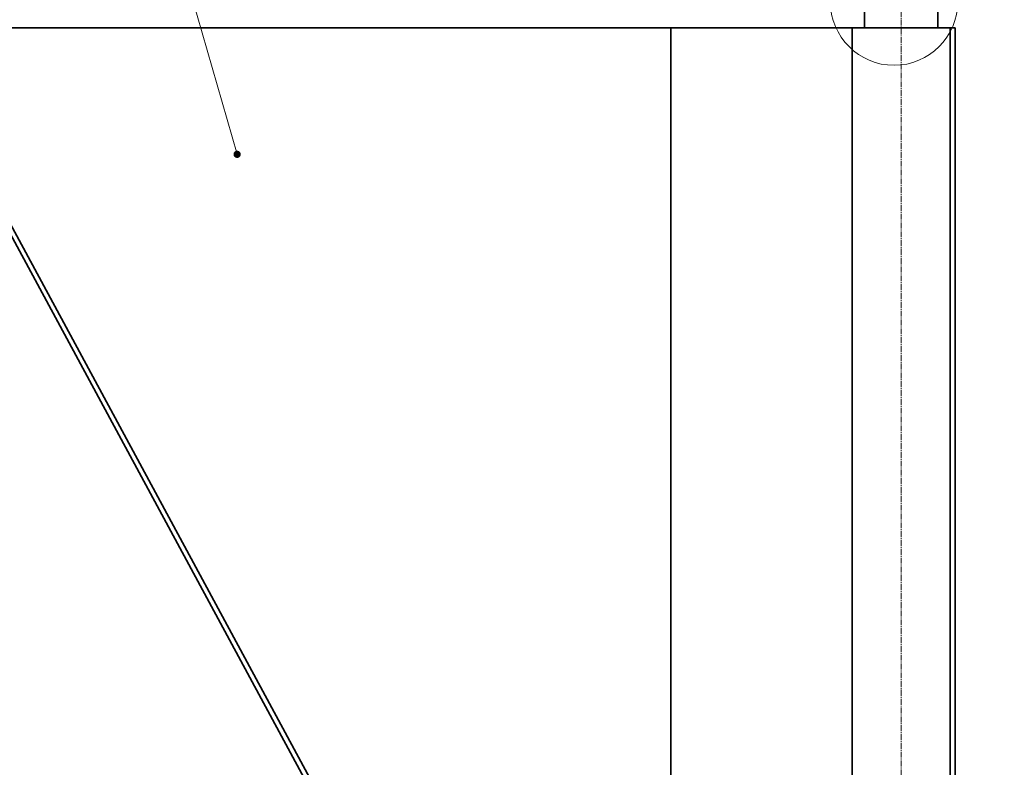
# Model space of a CAD drawing. Header units: millimetres. Extents: x -3920 to 13915, y -406 to 12209.
# Tile 5 of 88: x 651 to 2661, y 3001 to 4527. Entities that reach past the tile are written whole.
import ezdxf
from ezdxf.enums import TextEntityAlignment as Align

# ---------------------------------------------------------------- set-up
doc = ezdxf.new("R2010")
doc.units = ezdxf.units.MM
doc.linetypes.add('点画线', pattern=[18, 12, -2, 2, -2])
doc.layers.get('0').update_dxf_attribs({"lineweight": 35})
for name, color, linetype, lineweight in [('中心线层', 1, '点画线', 18), ('几何体', 7, 'Continuous', 35), ('尺寸线层', 3, 'Continuous', 18), ('细实线层', 7, 'Continuous', 18)]:
    doc.layers.add(name, color=color, linetype=linetype, lineweight=lineweight)
doc.styles.add('标准', font='txt', dxfattribs={"width": 0.667})
doc.dimstyles.new('GB_尺寸', dxfattribs={"dimtxt": 3.5, "dimasz": 4, "dimexe": 2, "dimexo": 0, "dimtad": 1, "dimdsep": 46, "dimtxsty": '标准', "dimblk": '_CAXARROW', "dimcen": 0, "dimdle": 8, "dimazin": 2, "dimtfac": 0.707107, "dimtdec": 3, "dimtmove": 2, "dimatfit": 3, "dimfxl": 0, "dimfrac": 2, "dimtolj": 1, "dimarcsym": 0})

# ---------------------------------------------------------------- blocks, each defined once
blk = doc.blocks.new('*X46')
at = {"layer": '细实线层', "lineweight": 18}
h = blk.add_hatch(color=0, dxfattribs=at)
edge = h.paths.add_edge_path(flags=0)
edge.add_arc((0, 0), 7.5, 0, 360)
at = {"layer": '细实线层', "color": 0}
for p, q in [((-807.6, 2798.4), (-957.6, 2798.4)), ((0, 0), (-807.6, 2798.4))]:
    blk.add_line(p, q, dxfattribs=at)
at = {"layer": '细实线层', "color": 0, "lineweight": 18, "insert": (-882.6, 2820.9), "char_height": 75, "width": 255, "attachment_point": 8, "line_spacing_factor": 1.15057, "style": '标准'}
blk.add_mtext('\\T1.1;46', dxfattribs=at)
blk = doc.blocks.new('*X81')
at = {"layer": '细实线层', "color": 0, "linetype": 'ByBlock', "lineweight": -2}
for p, q in [((7.65, 4.09), (33.49, 17.89)), ((33.49, 17.89), (38.34, 17.89))]:
    blk.add_line(p, q, dxfattribs=at)
blk.add_circle((0, 0), 8.67, dxfattribs=at)
at = {"layer": '尺寸线层', "color": 0, "linetype": 'ByBlock', "lineweight": -2, "style": '标准', "width": 0.667}
blk.add_text('D', height=3.5, dxfattribs=at).set_placement((35.91, 22.44), align=Align.TOP_CENTER)
blk = doc.blocks.new('*X123')
at = {"layer": '尺寸线层', "linetype": 'Continuous'}
for points in [[(3177.1, 6464.9), (3169.6, 6404.9), (3184.6, 6404.9)], [(3177.1, 1639.9), (3169.6, 1699.9), (3184.6, 1699.9)]]:
    blk.add_hatch(color=0, dxfattribs=at).paths.add_polyline_path(points, flags=0)
at = {"layer": '尺寸线层', "color": 0, "linetype": 'Continuous'}
for p, q in [((1345.7, 6464.9), (3207.1, 6464.9)), ((3177.1, 1639.9), (3177.1, 6464.9)), ((1930.7, 1639.9), (3207.1, 1639.9))]:
    blk.add_line(p, q, dxfattribs=at)
at = {"layer": '尺寸线层', "color": 0, "insert": (3141.7, 4052.4), "char_height": 52.5, "width": 192.085, "attachment_point": 5, "rotation": 90, "line_spacing_factor": 1.15057, "style": '标准'}
blk.add_mtext('\\T1.1;4825', dxfattribs=at)
blk = doc.blocks.new('_CAXARROW')
blk.add_hatch(color=0).paths.add_polyline_path([(0, 0), (-1, 0.125), (-1, -0.125)], flags=0)

msp = doc.modelspace()

# ---------------------------------------------------------------- linework, layer by layer
at = {"layer": '中心线层'}
msp.add_line((2450.675, 4688.776), (2450.675, 1875.508), dxfattribs=at)
at = {"layer": '几何体'}
for p, q in [((1785.907, 1953.679), (372.952, 4566.927)), ((381.749, 4571.683), (1795.592, 1956.793)), ((2375.675, 4549.89), (2375.675, 4509.89)), ((2525.674, 4509.89), (2525.674, 4549.89)), ((415.16, 4509.89), (1980.025, 4509.89)), ((1980.025, 2109.89), (1980.025, 4509.89)), ((2350.674, 4509.89), (1980.025, 4509.89)), ((2350.674, 4509.89), (2350.674, 2109.89)), ((2350.674, 4509.89), (2550.675, 4509.89)), ((2550.675, 2109.89), (2550.675, 4509.89)), ((2550.675, 4509.89), (2550.675, 2109.89)), ((2560.674, 4509.89), (2550.675, 4509.89)), ((2560.674, 4509.89), (2560.674, 2109.89))]:
    msp.add_line(p, q, dxfattribs=at)

# ---------------------------------------------------------------- block references
at = {"layer": '细实线层'}
msp.add_blockref('*X46', (1094.639, 4251.943), dxfattribs=at)
at = {"layer": '细实线层', "xscale": 15, "yscale": 15, "zscale": 15}
msp.add_blockref('*X81', (2436.084, 4563.661), dxfattribs=at)

# ---------------------------------------------------------------- dimensions: what is measured, and where the dimension line sits
at = {"layer": '尺寸线层'}
dim = msp.add_linear_dim(base=(3177.051, 6464.89), p1=(1930.674, 1639.89), p2=(1345.675, 6464.89), angle=90, dimstyle='GB_尺寸', override={"dimscale": 15, "dimsah": 1, "dimtfill": 1, "dimtzin": 0}, dxfattribs=at)
dim.commit()
dim.dimension.update_dxf_attribs({"geometry": '*X123', "text_midpoint": (3141.709, 4052.39), "dimtype": 160})

doc.saveas('drawing.dxf')
